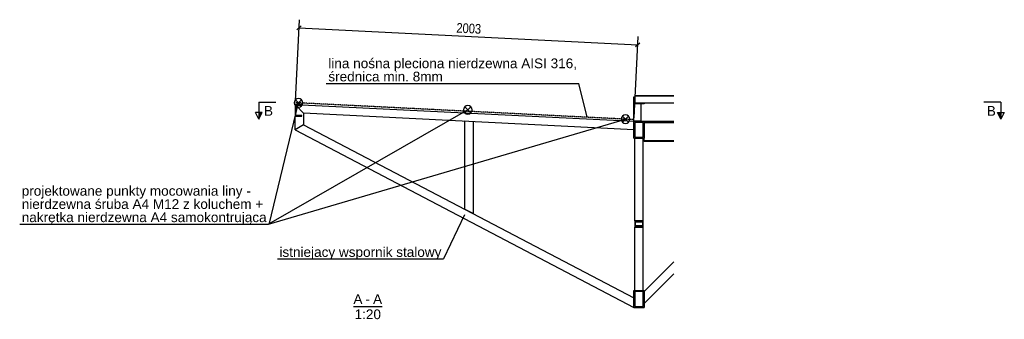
# Model space of a CAD drawing. Header units: millimetres. Extents: x -434 to 57429, y 89 to 37431.
# Tile 16 of 24: x 42545 to 48359, y 89 to 1859. Entities that reach past the tile are written whole.
import ezdxf

# ---------------------------------------------------------------- set-up
doc = ezdxf.new("R2010")
doc.units = ezdxf.units.MM
doc.linetypes.add('HIDDEN', pattern=[2.38125, 1.5875, -0.79375])
doc.styles.add('Arial', font='ARIAL.TTF', dxfattribs={"height": 0.2})
doc.styles.add('Arial Narrow', font='ARIALN.TTF', dxfattribs={"height": 0.2})

# ---------------------------------------------------------------- blocks, each defined once
blk = doc.blocks.new('Unknown-12 - 32907')
at = {"color": 5}
blk.add_line((44515.7, 165), (44685.1, 165), dxfattribs=at)
at = {"color": 5, "style": 'Arial'}
for s, p in [('A', (44515.7, 180)), ('A', (44631.7, 180)), ('-', (44587.1, 180)), ('1:20', (44522.5, 90))]:
    blk.add_text(s, height=57.3, dxfattribs=at).set_placement(p)
blk = doc.blocks.new('Part-33107 - 32907')
h = blk.add_hatch(color=6)
h.paths.add_polyline_path([(46226.8, 671.8), (46176.8, 671.8), (46176.8, 634.4), (46226.8, 634.4)])
h.paths.add_polyline_path([(46181.8, 640.7), (46181.8, 665.5), (46221.8, 665.5), (46221.8, 640.7)])
at = {"color": 7}
for p, q in [((46176.8, 671.8), (46176.8, 1158.7)), ((46226.8, 671.8), (46226.8, 1158.7))]:
    blk.add_line(p, q, dxfattribs=at)
for p, q in [((46226.8, 671.8), (46176.8, 671.8)), ((46176.8, 671.8), (46176.8, 634.4)), ((46181.8, 640.7), (46181.8, 665.5)), ((46181.8, 665.5), (46221.8, 665.5)), ((46221.8, 640.7), (46181.8, 640.7)), ((46221.8, 665.5), (46221.8, 640.7)), ((46226.8, 634.4), (46226.8, 671.8)), ((46176.8, 634.4), (46226.8, 634.4))]:
    blk.add_line(p, q)
blk = doc.blocks.new('Part-33103 - 32907')
h = blk.add_hatch(color=6)
h.paths.add_polyline_path([(46231.8, 1258.7), (46171.8, 1258.7), (46171.8, 1158.7), (46231.8, 1158.7)])
h.paths.add_polyline_path([(46177.8, 1164.7), (46177.8, 1252.7), (46225.8, 1252.7), (46225.8, 1164.7)])
for p, q in [((46171.8, 1258.7), (46231.8, 1258.7)), ((46171.8, 1158.7), (46171.8, 1258.7)), ((46225.8, 1252.7), (46177.8, 1252.7)), ((46177.8, 1252.7), (46177.8, 1164.7)), ((46225.8, 1164.7), (46225.8, 1252.7)), ((46231.8, 1258.7), (46231.8, 1158.7)), ((46177.8, 1164.7), (46225.8, 1164.7)), ((46171.8, 1158.7), (46231.8, 1158.7))]:
    blk.add_line(p, q)
blk = doc.blocks.new('Part-33104 - 32907')
h = blk.add_hatch(color=6)
h.paths.add_polyline_path([(46231.8, 258.7), (46171.8, 258.7), (46171.8, 158.7), (46231.8, 158.7)])
h.paths.add_polyline_path([(46177.8, 164.7), (46177.8, 252.7), (46225.8, 252.7), (46225.8, 164.7)])
for p, q in [((46171.8, 258.7), (46231.8, 258.7)), ((46171.8, 158.7), (46171.8, 258.7)), ((46225.8, 252.7), (46177.8, 252.7)), ((46177.8, 252.7), (46177.8, 164.7)), ((46225.8, 164.7), (46225.8, 252.7)), ((46231.8, 258.7), (46231.8, 158.7)), ((46171.8, 158.7), (46231.8, 158.7)), ((46177.8, 164.7), (46225.8, 164.7))]:
    blk.add_line(p, q)
blk = doc.blocks.new('Part-33105 - 32907')
at = {"color": 7}
for p, q in [((46176.8, 258.7), (46176.8, 634.4)), ((46226.8, 258.7), (46226.8, 634.4))]:
    blk.add_line(p, q, dxfattribs=at)
blk = doc.blocks.new('Part-33116 - 32907')
at = {"color": 7}
for p, q in [((44221.7, 1239), (44171.7, 1208.7)), ((44221.7, 1239), (46171.8, 215.2)), ((44171.7, 1208.7), (46171.8, 158.7))]:
    blk.add_line(p, q, dxfattribs=at)
blk = doc.blocks.new('Part-33117 - 32907')
at = {"color": 7}
for p, q in [((44221.7, 1306.2), (44175.7, 1354.5)), ((44211.7, 1356.7), (46171.8, 1258.7)), ((46171.8, 1208.7), (44221.7, 1306.2))]:
    blk.add_line(p, q, dxfattribs=at)
blk = doc.blocks.new('Part-33118 - 32907')
at = {"color": 7}
for p, q in [((44221.7, 1306.2), (44175.7, 1354.5)), ((44171.7, 1208.7), (44171.7, 1288.7)), ((44221.7, 1306.2), (44221.7, 1239)), ((44221.7, 1239), (44171.7, 1208.7))]:
    blk.add_line(p, q, dxfattribs=at)
blk = doc.blocks.new('Part-33119 - 32907')
at = {"color": 7}
for p, q in [((45221.7, 1256.2), (45171.7, 1258.7)), ((45171.7, 1258.7), (45171.7, 740.2)), ((45221.7, 1256.2), (45221.7, 714)), ((45221.7, 714), (45171.7, 740.2))]:
    blk.add_line(p, q, dxfattribs=at)
blk = doc.blocks.new('Part-33125 - 32907')
blk.add_hatch(color=6).paths.add_polyline_path([(44211.7, 1358.7), (44171.7, 1358.7), (44171.7, 1288.7), (44211.7, 1288.7), (44211.7, 1292.7), (44175.7, 1292.7), (44175.7, 1354.7), (44211.7, 1354.7)])
for p, q in [((44211.7, 1358.7), (44171.7, 1358.7)), ((44171.7, 1358.7), (44171.7, 1288.7)), ((44175.7, 1292.7), (44175.7, 1354.7)), ((44175.7, 1354.7), (44211.7, 1354.7)), ((44211.7, 1354.7), (44211.7, 1358.7)), ((44171.7, 1288.7), (44211.7, 1288.7)), ((44211.7, 1292.7), (44175.7, 1292.7)), ((44211.7, 1288.7), (44211.7, 1292.7))]:
    blk.add_line(p, q)
blk = doc.blocks.new('Part-33126 - 32907')
at = {"color": 7}
for p, q in [((46231.8, 1258.7), (46407.2, 1258.7)), ((46231.8, 1252.4), (46407.2, 1252.4)), ((46231.8, 1138.7), (46231.8, 1158.7)), ((46231.8, 1145), (46407.2, 1145)), ((46407.2, 1138.7), (46231.8, 1138.7))]:
    blk.add_line(p, q, dxfattribs=at)
blk = doc.blocks.new('Part-33127 - 32907')
at = {"color": 7}
for p, q in [((46231.8, 253.8), (46407.2, 429.2)), ((46231.8, 183.1), (46407.2, 358.5))]:
    blk.add_line(p, q, dxfattribs=at)
blk = doc.blocks.new('Part-33128 - 32907')
blk.add_hatch(color=6).paths.add_polyline_path([(46231.8, 1368.7), (46177.8, 1368.7), (46177.8, 1402.7), (46171.8, 1402.7), (46171.8, 1362.7), (46231.8, 1362.7)])
for p, q in [((46171.8, 1362.7), (46171.8, 1402.7)), ((46171.8, 1402.7), (46177.8, 1402.7)), ((46177.8, 1402.7), (46177.8, 1368.7)), ((46231.8, 1362.7), (46171.8, 1362.7)), ((46177.8, 1368.7), (46231.8, 1368.7)), ((46231.8, 1368.7), (46231.8, 1362.7))]:
    blk.add_line(p, q)
blk = doc.blocks.new('Part-33129 - 32907')
at = {"color": 7}
for p, q in [((46171.8, 1258.8), (46171.8, 1362.7)), ((46211.8, 1362.7), (46211.8, 1258.8)), ((46211.8, 1258.8), (46171.8, 1258.8))]:
    blk.add_line(p, q, dxfattribs=at)
blk = doc.blocks.new('Part-33131 - 32907')
at = {"color": 7}
for p, q in [((46177.7, 1408.7), (46177.7, 1368.7)), ((46177.7, 1408.7), (46407.2, 1408.7)), ((46177.7, 1368.7), (46407.2, 1368.7))]:
    blk.add_line(p, q, dxfattribs=at)
blk = doc.blocks.new('Part-33133 - 32907')
at = {"color": 7}
for p, q in [((46177.7, 1410.7), (46177.7, 1408.7)), ((46177.7, 1410.7), (46407.2, 1410.7)), ((46177.7, 1408.7), (46407.2, 1408.7))]:
    blk.add_line(p, q, dxfattribs=at)
blk = doc.blocks.new('Line-35266 - 32907')
at = {"color": 1, "linetype": 'HIDDEN'}
blk.add_line((46172.3, 1268.8), (44172.2, 1368.7), dxfattribs=at)
blk = doc.blocks.new('Circle-35288 - 32907')
at = {"color": 1}
for start, end in [(0, 180), (180, 0)]:
    blk.add_arc((44191.7, 1367.7), 25, start, end, dxfattribs=at)
blk = doc.blocks.new('Circle-35301 - 32907')
at = {"color": 1}
for start, end in [(0, 180), (180, 0)]:
    blk.add_arc((46122.3, 1271.3), 25, start, end, dxfattribs=at)
blk = doc.blocks.new('Circle-35304 - 32907')
at = {"color": 1}
for start, end in [(0, 180), (180, 0)]:
    blk.add_arc((45190.8, 1326.5), 25, start, end, dxfattribs=at)
blk = doc.blocks.new('Line-35289 - 32907')
at = {"color": 1, "linetype": 'Continuous'}
blk.add_line((44209.4, 1350.1), (44174, 1385.4), dxfattribs=at)
blk = doc.blocks.new('Line-35302 - 32907')
at = {"color": 1, "linetype": 'Continuous'}
blk.add_line((46140, 1253.6), (46104.7, 1288.9), dxfattribs=at)
blk = doc.blocks.new('Line-35305 - 32907')
at = {"color": 1, "linetype": 'Continuous'}
blk.add_line((45208.5, 1308.8), (45173.2, 1344.1), dxfattribs=at)
blk = doc.blocks.new('Line-35306 - 32907')
at = {"color": 1, "linetype": 'Continuous'}
blk.add_line((45173.2, 1308.8), (45208.5, 1344.1), dxfattribs=at)
blk = doc.blocks.new('Line-35290 - 32907')
at = {"color": 1, "linetype": 'Continuous'}
blk.add_line((44174, 1350.1), (44209.4, 1385.4), dxfattribs=at)
blk = doc.blocks.new('Line-35303 - 32907')
at = {"color": 1, "linetype": 'Continuous'}
blk.add_line((46104.7, 1253.6), (46140, 1288.9), dxfattribs=at)
blk = doc.blocks.new('Line-35310 - 32907')
at = {"color": 136}
blk.add_line((44017.8, 648.3), (44191.7, 1367.7), dxfattribs=at)
blk = doc.blocks.new('Line-35351 - 32907')
at = {"color": 136}
blk.add_line((44014.8, 651.3), (46122.3, 1271.3), dxfattribs=at)
blk = doc.blocks.new('StraightDimension-34458 - 32907')
at = {"color": 174}
for p, q in [((44172.7, 1378.7), (44196.7, 1859.3)), ((44206.9, 1822.7), (44181.7, 1799.9)), ((44194.3, 1811.3), (46194.4, 1711.4)), ((46172.8, 1278.8), (46196.8, 1759.3)), ((46181.8, 1700), (46207, 1722.8))]:
    blk.add_line(p, q, dxfattribs=at)
at = {"color": 30, "style": 'Arial Narrow'}
blk.add_text('2003', height=57.27, rotation=357.14094, dxfattribs=at).set_placement((45122.4, 1783))
blk = doc.blocks.new('Text-35307 - 32907')
at = {"color": 136}
for p in [(45190.8, 1326.5), (42545.2, 651.3)]:
    blk.add_line(p, (44014.8, 651.3), dxfattribs=at)
at = {"color": 30, "style": 'Arial'}
for s, p in [('projektowane punkty mocowania liny -', (42557.2, 819.3)), ('nierdzewna śruba A4 M12 z koluchem +', (42557.2, 741.3)), ('nakrętka nierdzewna A4 samokontrująca', (42557.2, 663.3))]:
    blk.add_text(s, height=57.305, dxfattribs=at).set_placement(p)
blk = doc.blocks.new('SectionMark-33884 - 32907')
for points in [[(43957.5, 1311.8), (43977.5, 1311.8), (43957.5, 1271.8)], [(48318.7, 1311.8), (48338.7, 1311.8), (48338.7, 1271.8)]]:
    blk.add_hatch(color=5).paths.add_polyline_path(points)
at = {"color": 5}
for p, q in [((43957.5, 1371.8), (44057.5, 1371.8)), ((43957.5, 1371.8), (43957.5, 1271.8)), ((48338.7, 1371.8), (48238.7, 1371.8)), ((48338.7, 1371.8), (48338.7, 1271.8)), ((43957.5, 1271.8), (43937.5, 1311.8)), ((43977.5, 1311.8), (43937.5, 1311.8)), ((43957.5, 1271.8), (43977.5, 1311.8)), ((48318.7, 1311.8), (48358.7, 1311.8)), ((48338.7, 1271.8), (48318.7, 1311.8)), ((48358.7, 1311.8), (48338.7, 1271.8))]:
    blk.add_line(p, q, dxfattribs=at)
at = {"color": 5, "style": 'Arial'}
for p in [(43987.5, 1291.8), (48255.3, 1291.8)]:
    blk.add_text('B', height=57.3, dxfattribs=at).set_placement(p)
blk = doc.blocks.new('Text-35365 - 32907')
at = {"color": 136}
for p in [(44355.4, 1482.7), (45895, 1282.6)]:
    blk.add_line(p, (45847.5, 1482.7), dxfattribs=at)
at = {"color": 30, "style": 'Arial'}
for s, p in [('lina nośna pleciona nierdzewna AISI 316,', (44367.4, 1572.7)), ('średnica min. 8mm', (44367.4, 1494.7))]:
    blk.add_text(s, height=57.305, dxfattribs=at).set_placement(p)
blk = doc.blocks.new('Text-35352 - 32907')
at = {"color": 136}
for p in [(45171.7, 706.6), (44066.7, 445.8)]:
    blk.add_line(p, (45046.9, 445.8), dxfattribs=at)
at = {"color": 30, "style": 'Arial'}
blk.add_text('istniejacy wspornik stalowy', height=57.305, dxfattribs=at).set_placement((44078.7, 457.8))

msp = doc.modelspace()

# ---------------------------------------------------------------- block references
for name in ['StraightDimension-34458 - 32907', 'Text-35365 - 32907', 'Part-33128 - 32907', 'Part-33133 - 32907', 'Part-33131 - 32907', 'SectionMark-33884 - 32907', 'Line-35310 - 32907', 'Circle-35288 - 32907', 'Part-33125 - 32907', 'Part-33118 - 32907', 'Line-35266 - 32907', 'Line-35289 - 32907', 'Line-35290 - 32907', 'Part-33117 - 32907', 'Circle-35304 - 32907', 'Line-35305 - 32907', 'Line-35306 - 32907', 'Part-33129 - 32907', 'Text-35307 - 32907', 'Circle-35301 - 32907', 'Line-35302 - 32907', 'Line-35303 - 32907', 'Line-35351 - 32907', 'Part-33116 - 32907', 'Part-33119 - 32907', 'Part-33103 - 32907', 'Part-33126 - 32907', 'Part-33107 - 32907', 'Text-35352 - 32907', 'Part-33105 - 32907', 'Part-33127 - 32907', 'Unknown-12 - 32907', 'Part-33104 - 32907']:
    msp.add_blockref(name, (0, 0))

doc.saveas('drawing.dxf')
